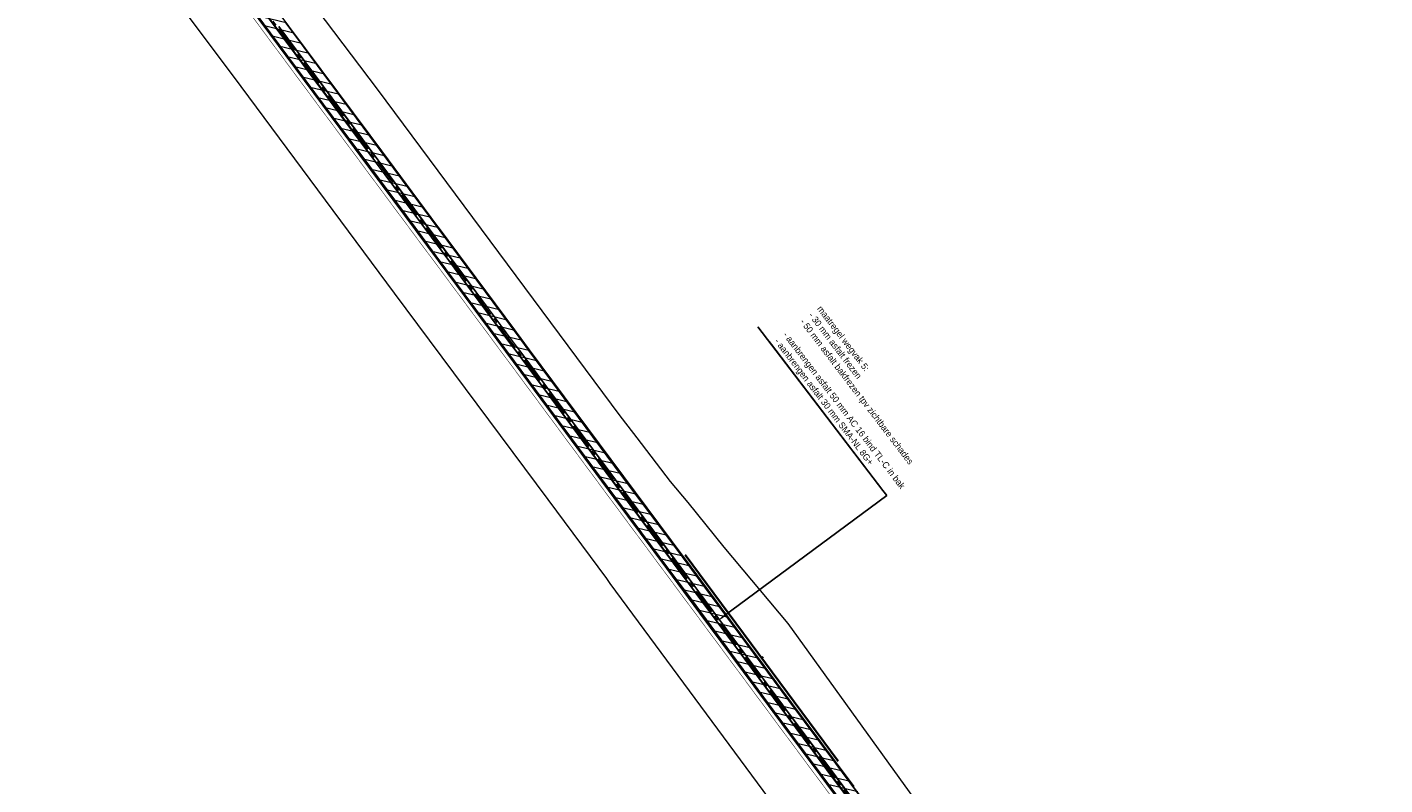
# Model space of a CAD drawing. Header units: metres. Extents: x 0 to 178216, y 0 to 407261.
# Tile 115 of 126: x 170382 to 170909, y 396233 to 396528. Entities that reach past the tile are written whole.
import ezdxf
from ezdxf import colors
from ezdxf.entities.mleader import LeaderData, LeaderLine
from ezdxf.math import Vec2, Vec3

# ---------------------------------------------------------------- set-up
doc = ezdxf.new("R2010")
doc.units = ezdxf.units.M
doc.linetypes.add('AM-AS', pattern=[16, 10, -2, 2, -2])
doc.linetypes.add('VW-3-3_STREEP', pattern=[6, 3, -3])
for name, color, linetype, lineweight in [('B-WE-VH-VERHARDING_KANTVERHARDING-G', 50, 'Continuous', 18), ('N-WE-VH-VERHARDING_ASFALT-WEGVAK_5_49.050-51.040', 7, 'Continuous', 18), ('N-WE-VH-VERHARDING_ASFALT_VOEGCONSTRUCTIE_KUNSTWERK-G', 7, 'Continuous', 35), ('N-WE-VW-MARKERING_LANGS_STREEP_33-G', 7, 'VW-3-3_STREEP', 18), ('N-WE-VW-MARKERING_LANGS_STREEP_DOORGETROKKEN_3X015-G', 7, 'Continuous', 18), ('T-WE-BV-GELEIDECONSTRUCTIE_GELEIDERAIL-G', 30, 'BV-GELEIDERAIL', 35), ('X-XX-AL-TEKENBLAD-T25', 7, 'Continuous', 25), ('X-XX-AL-WERKGRENS-G_OVERZICHTSKAART', 7, 'XX-WERKGRENS', 18)]:
    doc.layers.add(name, color=color, linetype=linetype, lineweight=lineweight)
doc.layers.add('B-WE-VW-MARKERING-G', color=253, linetype='Continuous')
doc.layers.add('N-WE-AM-AS_WEG-G', color=10, linetype='AM-AS', lineweight=18, plot=False)
doc.layers.add('X-XX-AL-HULPLIJN-G', color=210, linetype='Continuous', lineweight=18, plot=False)
doc.styles.add('Futurabook1-1000', font='LT.TTF', dxfattribs={"height": 2.5})
doc.linetypes.add('BV-GELEIDERAIL', pattern='A,10,-3,[108,NLCS.SHX,S=1,R=0,X=0,Y=0],-3', length=16)
doc.linetypes.add('XX-WERKGRENS', pattern='A,0,[137,NLCS.SHX,S=0.1,R=0,X=-1.1,Y=-1.35],-6', length=6)

msp = doc.modelspace()

# ---------------------------------------------------------------- hatches: boundary and pattern name
at = {"layer": 'N-WE-VH-VERHARDING_ASFALT-WEGVAK_5_49.050-51.040', "transparency": 33554687}
h = msp.add_hatch(dxfattribs=at)
h.set_pattern_fill('ANSI31', color=256, angle=301.3482496)
h.paths.add_polyline_path([(169657.489, 397637.7914), (169651.1163, 397632.9981), (169664.502, 397614.977), (169675.044, 397600.846), (169686.27, 397585.797), (169706.592, 397558.613), (169725.994, 397532.331), (169734.685, 397520.702), (169760.317, 397486.404), (169765.994, 397478.79), (169789.373, 397447.436), (169794.496, 397440.572), (169818.575, 397408.311), (169843.528, 397374.831), (169854.292, 397360.414), (169857.598, 397355.986), (169868.506, 397341.375), (169869.172, 397340.484), (169891.022, 397311.132), (169914.057, 397280.25), (169917.114, 397276.15), (169943.689, 397240.644), (169973.902, 397200.147), (169985.149, 397185.072), (170000.539, 397164.414), (170011.728, 397149.395), (170033.693, 397119.965), (170040.908, 397110.297), (170066.884, 397075.556), (170093.546, 397039.849), (170096.02, 397036.536), (170131.344, 396989.248), (170137.52, 396980.961), (170153.345, 396959.727), (170157.848, 396953.684), (170181.384, 396922.119), (170183.231, 396919.649), (170201.115, 396895.739), (170213.126, 396879.571), (170228.114, 396859.395), (170254.837, 396823.407), (170260.959, 396815.146), (170272.821, 396799.142), (170288.318, 396778.232), (170314.529, 396742.939), (170332.307, 396718.953), (170346.881, 396699.289), (170368.741, 396669.887), (170391.878, 396638.634), (170398.371, 396629.878), (170417.542, 396604.03), (170447.929, 396563.157), (170451.499, 396558.347), (170476.06, 396525.258), (170506.711, 396483.948), (170511.11, 396478.019), (170532.59, 396449.07), (170533.611, 396447.697), (170545.325, 396431.95), (170570.704, 396397.746), (170576.631, 396389.759), (170609.847, 396344.891), (170630.261, 396317.393), (170643.135, 396300.052), (170664.163, 396271.7), (170674.932, 396257.18), (170689.84, 396237.117), (170703.589, 396218.613), (170710.301, 396209.583), (170733.207, 396178.717), (170749.444, 396156.796), (170751.537, 396153.97), (170765.565, 396135.056), (170771.855, 396126.536), (170779.818, 396115.825), (170785.478, 396108.354), (170786.846, 396106.549), (170797.208, 396093.201), (170802.805, 396086.235), (170805.898, 396082.437), (170810.129, 396077.377), (170810.279, 396077.202), (170815.649, 396070.984), (170821.102, 396064.741), (170828.022, 396057.417), (170836.156, 396049.096), (170841.919, 396043.388), (170844.984, 396040.451), (170845.278, 396040.768), (170847.287, 396042.935), (170847.641, 396043.317), (170848.115, 396043.828), (170850.118, 396045.988), (170850.401, 396046.294), (170845.842, 396050.679), (170838.525, 396058.015), (170832.349, 396064.433), (170825.75, 396071.625), (170822.456, 396075.252), (170816.329, 396082.404), (170816.059, 396082.719), (170812.346, 396087.103), (170809.206, 396090.969), (170802.14, 396099.856), (170795.684, 396108.215), (170794.209, 396110.167), (170783.581, 396124.23), (170772.608, 396139.015), (170764.156, 396150.389), (170755.863, 396161.576), (170754.035, 396164.041), (170730.455, 396195.85), (170714.603, 396217.314), (170703.166, 396232.629), (170696.293, 396241.89), (170673.222, 396272.974), (170667.171, 396281.156), (170662.585, 396287.319), (170661.29, 396289.059), (170659.185, 396291.888), (170638.025, 396320.451), (170636.727, 396322.197), (170604.228, 396365.895), (170577.047, 396402.457), (170571.951, 396409.312), (170571.334, 396410.146), (170541.721, 396450.113), (170541.105, 396450.944), (170517.504, 396482.769), (170515.189, 396485.891), (170477.525, 396536.479), (170457.834, 396563.064), (170424.295, 396608.344), (170407.425, 396631.07), (170398.279, 396643.391), (170376.104, 396673.264), (170371.329, 396679.764), (170338.637, 396723.672), (170335.728, 396727.579), (170333.885, 396730.038), (170327.283, 396739.085), (170307.541, 396765.717), (170289.904, 396789.695), (170287.283, 396793.047), (170286.451, 396794.169), (170279.235, 396803.901), (170269.599, 396816.894), (170265.299, 396822.693), (170231.021, 396868.928), (170219.532, 396884.323), (170207.586, 396900.33), (170189.642, 396924.406), (170182.711, 396933.706), (170163.004, 396960.216), (170159.827, 396964.468), (170159.791, 396964.516), (170145.506, 396983.636), (170113.921, 397025.908), (170099.945, 397044.63), (170076.806, 397075.625), (170046.871, 397115.669), (170040.087, 397124.735), (170019.223, 397152.616), (169990.859, 397190.828), (169980.305, 397204.906), (169968.217, 397221.032), (169942.765, 397255.136), (169922.4, 397282.431), (169920.463, 397285.037), (169903.745, 397307.533), (169886.271, 397330.877), (169874.814, 397346.248), (169860.708, 397365.192), (169851.638, 397377.373), (169838.173, 397395.407), (169819.64, 397420.227), (169800.899, 397445.361), (169795.52, 397452.576), (169777.198, 397477.168), (169770.953, 397485.551), (169749.353, 397514.39), (169741.103, 397525.49), (169715.066, 397560.518), (169709.999, 397567.338), (169690.331, 397593.701), (169688.874, 397595.653), (169681.448, 397605.613), (169667.481, 397624.345)])

# ---------------------------------------------------------------- linework, layer by layer
at = {"layer": 'B-WE-VH-VERHARDING_KANTVERHARDING-G', "ltscale": 0.2, "flags": 128}
for points in [[(170451.499, 396558.347), (170476.06, 396525.258), (170506.711, 396483.948), (170511.11, 396478.019), (170532.59, 396449.07), (170533.611, 396447.697), (170545.325, 396431.95), (170570.704, 396397.746), (170576.631, 396389.759), (170609.847, 396344.891), (170630.261, 396317.393), (170643.135, 396300.052), (170664.163, 396271.7), (170674.932, 396257.18), (170689.84, 396237.117), (170703.589, 396218.613)], [(170703.166, 396232.629), (170696.293, 396241.89), (170673.222, 396272.974), (170667.171, 396281.156), (170662.585, 396287.319), (170661.29, 396289.059), (170659.185, 396291.888), (170638.025, 396320.451), (170636.727, 396322.197), (170604.228, 396365.895), (170577.047, 396402.457), (170571.951, 396409.312), (170571.334, 396410.146), (170541.721, 396450.113), (170541.105, 396450.944), (170517.504, 396482.769), (170515.189, 396485.891), (170477.525, 396536.479)]]:
    msp.add_lwpolyline(points, dxfattribs=at)
at = {"layer": 'B-WE-VW-MARKERING-G'}
msp.add_polyline3d([(170454.241, 396560.388, 15.426), (170478.684, 396527.446, 15.397), (170506.404, 396490.046, 15.426), (170513.829, 396480.038, 15.422), (170534.784, 396451.794, 15.408), (170543.065, 396440.65, 15.527), (170569.651, 396404.85, 15.512), (170573.422, 396399.765, 15.515), (170609.454, 396351.181, 15.548), (170633.035, 396319.454, 15.5), (170641.791, 396307.673, 15.482), (170674.396, 396263.687, 15.464), (170692.615, 396239.169, 15.399), (170706.39, 396220.631, 15.35)], dxfattribs=at)
at = {"layer": 'N-WE-AM-AS_WEG-G', "flags": 128}
msp.add_lwpolyline([(168939.6401, 398611.4933), (168942.6177, 398607.7856), (168951.2089, 398597.0186), (168955.6841, 398591.2424), (168964.9028, 398579.2537), (168970.3077, 398571.9727), (168970.7547, 398571.3707), (168992.5628, 398541.9649), (169013.9368, 398513.505), (169030.0687, 398491.7737), (169035.8327, 398484.01), (169055.892, 398457.308), (169070.403, 398437.9203), (169085.1678, 398417.7962), (169089.6818, 398411.4843), (169090.4557, 398410.4022), (169103.4219, 398391.6016), (169109.5286, 398382.7071), (169117.1753, 398371.3707), (169124.0606, 398360.8456), (169129.5924, 398352.0315), (169144.5444, 398327.888), (169144.9513, 398327.2314), (169153.6933, 398313.5236), (169159.8893, 398304.0666), (169167.1699, 398292.9462), (169170.3077, 398288.312), (169176.5493, 398279.18), (169183.7552, 398268.7216), (169188.7826, 398261.6618), (169194.9916, 398252.8212), (169200.5595, 398245.1012), (169203.2914, 398241.3127), (169209.3702, 398232.9977), (169220.0295, 398218.5999), (169246.4552, 398183.1745), (169260.1414, 398164.7731), (169272.2782, 398148.4544), (169302.2094, 398108.3082), (169319.8318, 398084.5646), (169327.4704, 398074.2721), (169352.6601, 398040.4665), (169379.5869, 398004.3668), (169385.0111, 397997.0945), (169409.0273, 397964.8233), (169433.1494, 397932.4481), (169439.3067, 397924.1557), (169458.0972, 397898.8504), (169483.84, 397864.3847), (169499.0392, 397843.9704), (169515.5122, 397821.8454), (169549.3371, 397776.4485), (169557.2133, 397765.8673), (169558.7803, 397763.7612), (169586.2063, 397726.9052), (169618.4872, 397683.5584), (169620.0413, 397681.4703), (169649.5942, 397641.7794), (169678.2772, 397603.2533), (169681.3013, 397599.1903), (169710.3772, 397560.1534), (169734.902, 397527.2617), (169737.9707, 397523.1541), (169762.3886, 397490.4772), (169762.7499, 397489.9928), (169788.8931, 397454.9375), (169797.7653, 397443.0152), (169815.8193, 397418.7563), (169838.414, 397388.4476), (169857.5309, 397362.8268), (169860.7929, 397358.4548), (169872.8067, 397342.3711), (169885.3057, 397325.6541), (169910.1599, 397292.3378), (169917.3362, 397282.6983), (169939.325, 397253.1616), (169965.3568, 397218.2859), (169977.1148, 397202.536), (169988.5898, 397187.165), (170014.7268, 397152.196), (170036.9519, 397122.3957), (170041.984, 397115.6477), (170071.9187, 397075.5801), (170096.7868, 397042.27), (170101.3349, 397036.1787), (170133.1201, 396993.5095), (170156.5668, 396962.0909), (170161.0949, 396956.0229), (170186.4618, 396922.049), (170192.0538, 396914.559), (170204.4603, 396897.9473), (170216.3308, 396881.9486), (170276.0118, 396801.5096), (170300.7308, 396768.1916), (170335.5197, 396721.3468), (170340.5776, 396714.5368), (170382.1518, 396658.4476), (170395.0936, 396641.0238), (170416.7896, 396611.8148), (170447.3407, 396570.6697), (170454.7108, 396560.7366), (170479.1538, 396527.7946), (170506.874, 396490.3943), (170514.2988, 396480.3866), (170535.2538, 396452.1426), (170543.5346, 396440.9989), (170570.1207, 396405.1988), (170573.8919, 396400.1135), (170609.9237, 396351.5297), (170633.5045, 396319.803), (170642.2607, 396308.0217), (170674.8658, 396264.0356), (170693.0846, 396239.5179), (170706.86, 396220.9793), (170726.6932, 396194.1531), (170742.6156, 396172.6808), (170752.6553, 396159.1872), (170761.4927, 396147.3098), (170774.4561, 396129.8216), (170789.2964, 396110.0154), (170800.3841, 396095.6888), (170810.3094, 396083.5076), (170813.4002, 396079.8815), (170816.4664, 396076.284), (170822.3228, 396069.6874), (170831.6543, 396059.4648), (170839.6595, 396051.2788), (170847.6849, 396043.3642)], dxfattribs=at)
at = {"layer": 'N-WE-VH-VERHARDING_ASFALT_VOEGCONSTRUCTIE_KUNSTWERK-G', "flags": 128}
for points in [[(170697.0024, 396242.491), (170637.499, 396322.706)], [(170667.2507, 396282.5985), (170667.8378, 396283.0409)]]:
    msp.add_lwpolyline(points, dxfattribs=at)
at = {"layer": 'N-WE-VW-MARKERING_LANGS_STREEP_33-G', "const_width": 0.15, "flags": 128}
for points in [[(168942.4275, 398613.7318), (168945.4086, 398610.0197), (168954.0193, 398599.2284), (168958.5141, 398593.4268), (168967.7552, 398581.4089), (168973.1782, 398574.1036), (168973.6249, 398573.502), (168995.4279, 398544.1031), (169016.8013, 398515.6439), (169032.9392, 398493.9046), (169038.6971, 398486.1492), (169058.7522, 398459.4527), (169073.2753, 398440.0488), (169088.063, 398419.8935), (169092.5897, 398413.5639), (169093.3813, 398412.4571), (169106.367, 398393.6282), (169112.4842, 398384.7185), (169120.1532, 398373.3489), (169127.0707, 398362.7746), (169132.6262, 398353.9229), (169147.5837, 398329.7703), (169147.9779, 398329.1342), (169156.6957, 398315.4644), (169162.8797, 398306.0258), (169170.1458, 398294.9276), (169173.2636, 398290.3229), (169179.497, 398281.2028), (169186.6833, 398270.7728), (169191.7015, 398263.726), (169197.9043, 398254.8943), (169203.459, 398247.1924), (169206.1843, 398243.4132), (169212.2499, 398235.1162), (169222.899, 398220.7323), (169249.3222, 398185.31), (169263.01, 398166.9067), (169275.1456, 398150.5895), (169305.0778, 398110.4419), (169322.7025, 398086.6953), (169330.3392, 398076.4054), (169355.5268, 398042.6026), (169382.4526, 398006.5042), (169387.8779, 397999.2304), (169411.8953, 397966.9576), (169436.0179, 397934.5817), (169442.1769, 397926.287), (169460.9644, 397900.9857), (169486.7058, 397866.5219), (169501.9067, 397846.1053), (169518.3797, 397823.9803), (169552.2038, 397778.5845), (169560.081, 397768.0019), (169561.6485, 397765.8953), (169589.0744, 397729.0395), (169621.3545, 397685.6937), (169622.9092, 397683.6047), (169652.4617, 397643.9144), (169681.1448, 397605.3883), (169684.1691, 397601.3248), (169713.2443, 397562.289), (169737.768, 397529.3986), (169740.8347, 397525.2938), (169765.2524, 397492.6171), (169765.6156, 397492.1302), (169791.76, 397457.0732), (169800.6333, 397445.1495), (169818.6872, 397420.8906), (169841.2802, 397390.5844), (169860.3962, 397364.9648), (169863.6582, 397360.5927), (169875.6709, 397344.5105), (169888.17, 397327.7933), (169913.0254, 397294.4755), (169920.2038, 397284.8332), (169942.1913, 397255.2982), (169968.2217, 397220.4243), (169979.9795, 397204.6746), (169991.4545, 397189.3036), (170017.5914, 397154.3348), (170039.8177, 397124.533), (170044.8499, 397117.7848), (170074.7826, 397077.7198), (170099.6515, 397044.4087), (170104.2007, 397038.316), (170135.9871, 396995.6451), (170159.432, 396964.229), (170163.9601, 396958.1609), (170189.3263, 396924.1879), (170194.9184, 396916.6977), (170207.3279, 396900.082), (170219.2018, 396884.0788), (170278.8829, 396803.6397), (170303.6019, 396770.3217), (170338.3898, 396723.4782), (170343.4476, 396716.6684), (170385.0228, 396660.5778), (170397.9636, 396643.1555), (170419.6595, 396613.9466), (170450.211, 396572.801), (170457.5818, 396562.8668), (170482.0248, 396529.9249), (170509.7461, 396492.5231), (170517.1699, 396482.5167), (170538.1249, 396454.2727), (170546.404, 396443.1312), (170572.9908, 396407.3302), (170576.7634, 396402.243), (170612.7941, 396353.6608), (170636.3738, 396321.9355), (170645.1314, 396310.1524), (170677.7365, 396266.1662), (170695.954, 396241.6502), (170709.7321, 396223.1081), (170729.5663, 396196.2805), (170745.4855, 396174.8126), (170755.5235, 396161.3212), (170764.3627, 396149.4413), (170777.3226, 396131.9579), (170792.1407, 396112.1814), (170803.1839, 396097.9123), (170813.0559, 396085.7965), (170816.1209, 396082.2006), (170819.1638, 396078.6304), (170824.9798, 396072.0794), (170834.2532, 396061.9204), (170842.1929, 396053.8015), (170850.1952, 396045.9096)], [(168936.8527, 398609.2548), (168939.8268, 398605.5515), (168948.3985, 398594.8088), (168952.8541, 398589.0581), (168962.0503, 398577.0985), (168967.4372, 398569.8418), (168967.8844, 398569.2395), (168989.6978, 398539.8267), (169011.0722, 398511.3661), (169027.1982, 398489.6428), (169032.9683, 398481.8709), (169053.0318, 398455.1632), (169067.5307, 398435.7918), (169082.2725, 398415.6989), (169086.774, 398409.4047), (169087.5301, 398408.3474), (169100.4768, 398389.575), (169106.5731, 398380.6958), (169114.1974, 398369.3925), (169121.0504, 398358.9167), (169126.5587, 398350.1401), (169141.505, 398326.0057), (169141.9246, 398325.3286), (169150.6909, 398311.5828), (169156.899, 398302.1074), (169164.1941, 398290.9648), (169167.3518, 398286.3012), (169173.6017, 398277.1572), (169180.827, 398266.6705), (169185.8638, 398259.5975), (169192.079, 398250.7482), (169197.6599, 398243.01), (169200.3985, 398239.2123), (169206.4906, 398230.8791), (169217.1601, 398216.4675), (169243.5881, 398181.0389), (169257.2728, 398162.6396), (169269.4108, 398146.3192), (169299.341, 398106.1744), (169316.961, 398082.434), (169324.6017, 398072.1388), (169349.7934, 398038.3305), (169376.7213, 398002.2293), (169382.1443, 397994.9586), (169406.1593, 397962.6889), (169430.2809, 397930.3145), (169436.4364, 397922.0245), (169455.2299, 397896.7151), (169480.9741, 397862.2476), (169496.1717, 397841.8354), (169512.6447, 397819.7104), (169546.4704, 397774.3125), (169554.3455, 397763.7327), (169555.9122, 397761.6271), (169583.3383, 397724.771), (169615.6199, 397681.4231), (169617.1734, 397679.3358), (169646.7268, 397639.6443), (169675.4097, 397601.1184), (169678.4334, 397597.0558), (169707.5101, 397558.0179), (169732.036, 397525.1247), (169735.1066, 397521.0145), (169759.5248, 397488.3372), (169759.8843, 397487.8553), (169786.0262, 397452.8017), (169794.8973, 397440.881), (169812.9514, 397416.6219), (169835.5478, 397386.3109), (169854.6656, 397360.6889), (169857.9275, 397356.317), (169869.9425, 397340.2317), (169882.4414, 397323.5148), (169907.2944, 397290.2001), (169914.4687, 397280.5635), (169936.4588, 397251.025), (169962.4919, 397216.1475), (169974.25, 397200.3973), (169985.725, 397185.0263), (170011.8621, 397150.0572), (170034.0862, 397120.2584), (170039.1181, 397113.5106), (170069.0547, 397073.4404), (170093.9221, 397040.1313), (170098.4692, 397034.0415), (170130.2532, 396991.3738), (170153.7017, 396959.9527), (170158.2296, 396953.8848), (170183.5972, 396919.9101), (170189.1891, 396912.4202), (170201.5926, 396895.8126), (170213.4598, 396879.8184), (170273.1407, 396799.3794), (170297.8597, 396766.0615), (170332.6495, 396719.2153), (170337.7077, 396712.4052), (170379.2808, 396656.3173), (170392.2237, 396638.8921), (170413.9197, 396609.6831), (170444.4704, 396568.5385), (170451.8398, 396558.6064), (170476.2828, 396525.6643), (170504.0019, 396488.2656), (170511.4277, 396478.2565), (170532.3827, 396450.0124), (170540.6651, 396438.8666), (170567.2505, 396403.0673), (170571.0203, 396397.9839), (170607.0533, 396349.3986), (170630.6352, 396317.6704), (170639.3901, 396305.8909), (170671.995, 396261.9051), (170690.2151, 396237.3856), (170703.9879, 396218.8506), (170723.82, 396192.0258), (170739.7457, 396170.5491), (170749.7871, 396157.0532), (170758.6226, 396145.1783), (170771.5896, 396127.6853), (170786.4522, 396107.8494), (170797.5844, 396093.4654), (170807.563, 396081.2186), (170810.6795, 396077.5624), (170813.769, 396073.9375), (170819.6658, 396067.2955), (170829.0553, 396057.0092), (170837.1262, 396048.7561), (170845.1747, 396040.8188)]]:
    msp.add_lwpolyline(points, dxfattribs=at)
at = {"layer": 'N-WE-VW-MARKERING_LANGS_STREEP_DOORGETROKKEN_3X015-G', "const_width": 0.15, "flags": 128}
for points in [[(170454.249, 396560.394), (170478.692, 396527.452), (170506.412, 396490.052), (170513.837, 396480.044), (170534.792, 396451.8), (170543.073, 396440.656), (170569.659, 396404.856), (170573.43, 396399.771), (170609.462, 396351.187), (170633.043, 396319.46), (170641.799, 396307.679), (170674.404, 396263.693), (170692.623, 396239.175), (170706.398, 396220.637)], [(170479.6156, 396528.1372), (170507.3359, 396490.7367), (170514.7606, 396480.7292), (170535.7156, 396452.4852), (170543.9961, 396441.3419), (170570.5823, 396405.5416), (170574.3537, 396400.456), (170610.3854, 396351.8725), (170633.966, 396320.146), (170642.7225, 396308.3644), (170675.3275, 396264.3783), (170693.5461, 396239.8609), (170707.3219, 396221.3217)]]:
    msp.add_lwpolyline(points, dxfattribs=at)
at = {"layer": 'T-WE-BV-GELEIDECONSTRUCTIE_GELEIDERAIL-G', "const_width": 0.2, "flags": 128}
msp.add_lwpolyline([(170391.0241, 396637.539), (170397.2686, 396629.0605), (170416.4402, 396603.2118), (170446.8276, 396562.3382), (170450.397, 396557.5291), (170474.958, 396524.44), (170505.6089, 396483.1302), (170510.0078, 396477.2013), (170531.4883, 396448.2516), (170532.5097, 396446.8781), (170544.2234, 396431.1316), (170569.6019, 396396.9282), (170575.5284, 396388.9418), (170608.7445, 396344.0737), (170629.1591, 396316.575), (170642.0331, 396299.2339), (170663.0607, 396270.8825), (170673.8297, 396256.3625), (170688.7384, 396236.2985), (170702.4874, 396217.7945), (170709.1996, 396208.7643), (170732.1049, 396177.8991), (170748.3412, 396155.9791), (170750.4341, 396153.1532), (170764.4618, 396134.2397), (170770.7523, 396125.719), (170778.7203, 396115.0012), (170784.3841, 396107.5253), (170785.7571, 396105.7137), (170796.131, 396092.3504), (170801.738, 396085.3719), (170804.8395, 396081.5635), (170809.0816, 396076.4902), (170809.2387, 396076.3069), (170814.6129, 396070.0841), (170820.086, 396063.818), (170827.0325, 396056.466), (170835.1824, 396048.1287), (170840.9613, 396042.405), (170844.0345, 396039.4601)], dxfattribs=at)
at = {"layer": 'X-XX-AL-HULPLIJN-G', "flags": 128}
for points in [[(170451.499, 396558.347), (170476.06, 396525.258), (170506.711, 396483.948), (170511.11, 396478.019), (170532.59, 396449.07), (170533.611, 396447.697), (170545.325, 396431.95), (170570.704, 396397.746), (170576.631, 396389.759), (170609.847, 396344.891), (170630.261, 396317.393), (170643.135, 396300.052), (170664.163, 396271.7), (170674.932, 396257.18), (170689.84, 396237.117), (170703.589, 396218.613)], [(170451.7795, 396558.5617), (170476.2226, 396525.6196), (170503.9416, 396488.2209), (170511.3675, 396478.2118), (170532.3225, 396449.9677), (170540.6049, 396438.8219), (170567.1903, 396403.0226), (170570.9601, 396397.9393), (170606.9931, 396349.3539), (170630.575, 396317.6256), (170639.3299, 396305.8462), (170671.9348, 396261.8604), (170690.1549, 396237.3409), (170703.9276, 396218.8059)], [(170451.9, 396558.6511), (170476.343, 396525.709), (170504.0621, 396488.3103), (170511.4879, 396478.3012), (170532.443, 396450.0571), (170540.7253, 396438.9114), (170567.3107, 396403.1121), (170571.0806, 396398.0286), (170607.1135, 396349.4433), (170630.6954, 396317.7151), (170639.4503, 396305.9356), (170672.0552, 396261.9497), (170690.2753, 396237.4304), (170704.0481, 396218.8952)], [(170454.1888, 396560.3493), (170478.6318, 396527.4073), (170506.3518, 396490.0073), (170513.7768, 396479.9993), (170534.7318, 396451.7553), (170543.0128, 396440.6112), (170569.5988, 396404.8112), (170573.3698, 396399.7263), (170609.4018, 396351.1423), (170632.9828, 396319.4152), (170641.7388, 396307.6343), (170674.3438, 396263.6483), (170692.5628, 396239.1302), (170706.3378, 396220.5923)], [(170454.3093, 396560.4386), (170478.7523, 396527.4966), (170506.4723, 396490.0966), (170513.8973, 396480.0886), (170534.8523, 396451.8446), (170543.1332, 396440.7007), (170569.7192, 396404.9007), (170573.4903, 396399.8156), (170609.5222, 396351.2317), (170633.1032, 396319.5047), (170641.8593, 396307.7237), (170674.4643, 396263.7377), (170692.6832, 396239.2197), (170706.4583, 396220.6816)], [(170703.166, 396232.629), (170696.293, 396241.89), (170673.222, 396272.974), (170667.171, 396281.156), (170662.585, 396287.319), (170661.29, 396289.059), (170659.185, 396291.888), (170638.025, 396320.451), (170636.727, 396322.197), (170604.228, 396365.895), (170577.047, 396402.457), (170571.951, 396409.312), (170571.334, 396410.146), (170541.721, 396450.113), (170541.105, 396450.944), (170517.504, 396482.769), (170515.189, 396485.891), (170477.525, 396536.479)], [(170479.5553, 396528.0925), (170507.2757, 396490.6921), (170514.7004, 396480.6845), (170535.6554, 396452.4405), (170543.9359, 396441.2971), (170570.5221, 396405.4969), (170574.2935, 396400.4113), (170610.3251, 396351.8278), (170633.9058, 396320.1012), (170642.6622, 396308.3197), (170675.2673, 396264.3336), (170693.4859, 396239.8161), (170707.2617, 396221.2771)], [(170479.6758, 396528.1819), (170507.3962, 396490.7814), (170514.8208, 396480.7739), (170535.7758, 396452.5299), (170544.0563, 396441.3866), (170570.6425, 396405.5863), (170574.414, 396400.5007), (170610.4456, 396351.9172), (170634.0262, 396320.1907), (170642.7827, 396308.4091), (170675.3877, 396264.423), (170693.6063, 396239.9056), (170707.3822, 396221.3664)], [(170481.9646, 396529.8802), (170509.6858, 396492.4784), (170517.1097, 396482.472), (170538.0647, 396454.228), (170546.3438, 396443.0865), (170572.9306, 396407.2855), (170576.7032, 396402.1983), (170612.7339, 396353.6161), (170636.3136, 396321.8908), (170645.0712, 396310.1077), (170677.6763, 396266.1215), (170695.8938, 396241.6055), (170709.6718, 396223.0635)], [(170482.085, 396529.9696), (170509.8064, 396492.5677), (170517.2302, 396482.5613), (170538.1851, 396454.3174), (170546.4642, 396443.1759), (170573.051, 396407.3749), (170576.8237, 396402.2877), (170612.8543, 396353.7055), (170636.434, 396321.9803), (170645.1916, 396310.1971), (170677.7967, 396266.2109), (170696.0142, 396241.6949), (170709.7923, 396223.1528)]]:
    msp.add_lwpolyline(points, dxfattribs=at)
at = {"layer": 'X-XX-AL-WERKGRENS-G_OVERZICHTSKAART', "flags": 128}
msp.add_lwpolyline([(170845.929, 396009.8122, 0.07947062), (171050.7626, 395911.8374), (171058.3256, 395909.7674), (171059.9671, 395909.3292), (171063.8705, 395908.2881), (171073.7389, 395905.8577), (171085.9927, 395903.1043), (171086.4738, 395902.996), (171097.3763, 395900.6243), (171105.694, 395898.8416), (171111.0764, 395897.7977), (171115.2248, 395897.0529), (171119.8206, 395896.3161), (171123.6878, 395895.7263), (171146.4165, 395892.937, 0.58287359), (171199.4764, 395889.9688), (171235.8206, 395892.3151), (171234.9708, 395907.6899), (171234.1771, 395922.0387), (171200.1801, 395921.8391, 0.54283177), (171149.0266, 395924.3523), (171119.6121, 395926.7442), (171113.0672, 395927.2917), (171108.9016, 395927.807), (171106.0271, 395928.1308), (171102.036, 395928.7281), (171096.7673, 395929.6609), (171092.6576, 395930.3879), (171091.5877, 395930.6054), (171090.2276, 395930.8813), (171083.0023, 395932.4543), (171073.6831, 395934.6839), (171067.2297, 395936.3906), (171067.0691, 395936.4332), (171063.7698, 395937.3058), (171048.6114, 395941.6689), (171038.1963, 395945.0039), (171034.1861, 395946.3925), (171022.6816, 395950.3759), (171013.3533, 395953.979), (171002.2097, 395958.5076), (170990.8037, 395963.4466), (170984.6531, 395966.2772), (170976.1237, 395970.4172), (170973.717, 395971.5851), (170965.2482, 395975.9305), (170957.9742, 395979.8401), (170947.2114, 395985.9048), (170939.7411, 395990.3345), (170930.4444, 395996.0915), (170923.0683, 396000.8133), (170913.3624, 396007.4502), (170908.309, 396011.0697), (170906.6158, 396012.2819), (170898.0888, 396018.5843), (170894.4583, 396021.4287), (170892.158, 396023.2308), (170890.3997, 396024.6279), (170878.1514, 396034.6164), (170872.945, 396039.284), (170840.419, 396068.789), (170833.851, 396078.628), (170829.366, 396085.352), (170677.528, 396296.028), (170652.697, 396325.745), (170638.68, 396343.019), (170631.904, 396351.232), (170618.831, 396368.227), (170617.575, 396369.86), (170612.246, 396376.788), (170518.063, 396503.714), (170396.748, 396664.094), (170330.558, 396760.159), (170315.279, 396783.455), (170050.7, 397140.165), (170010.574, 397197.43), (169993.26, 397221.891), (169522.664, 397864.685), (169513.728, 397876.77), (169509.283, 397882.101), (169491.948, 397902.063), (169477.803, 397919.054), (169458.434, 397943.871), (169451.393, 397953.273), (169419.215, 397996.37), (169383.417, 398044.181), (169323.53, 398124.2), (169264.616, 398203.419), (169264.021, 398204.22), (169203.831, 398284.306), (169200.514, 398290.913), (169199.099, 398298.603), (169198.703, 398306.535), (169199.821, 398311.376), (169200.969, 398316.071), (169194.649, 398323.135), (169193.786, 398324.1), (169184.841, 398335.158), (169175.656, 398345.967), (169152.933, 398374.617), (169030.943, 398532.593), (168952.9012, 398634.7167), (168913.2991, 398604.4532), (168973.2333, 398524.4257), (169032.9811, 398444.3014), (169061.3538, 398406.0826), (169075.0924, 398386.7787), (169091.8094, 398362.4109), (169105.1154, 398346.3866), (169124.0275, 398321.5986), (169138.9912, 398299.5695), (169154.0947, 398278.3406), (169176.8968, 398244.9219), (169188.3708, 398227.9875), (169209.9805, 398193.4748), (169243.6256, 398143.9539), (169276.4101, 398100.1586), (169336.0205, 398019.6908), (169395.768, 397939.7478), (169450.3658, 397866.0851), (169510.1129, 397786.1369), (169569.8394, 397705.8944), (169629.2494, 397626.1184), (169688.9121, 397545.9823), (169748.7564, 397465.8333), (169808.5666, 397385.877), (169906.0693, 397255.0618), (169927.9871, 397225.6539), (169987.8108, 397145.6437), (170047.4922, 397065.5289), (170107.0768, 396985.4828), (170166.7634, 396905.4202), (170205.5955, 396853.2685), (170265.4906, 396772.9731), (170278.2042, 396755.8209), (170337.1366, 396676.8598), (170404.9549, 396584.9606), (170464.9114, 396504.7773), (170524.4852, 396424.4565), (170584.1488, 396344.1779), (170606.937, 396313.4791), (170608.3059, 396311.6347), (170667.6985, 396231.0967), (170702.3396, 396184.2191), (170704.1604, 396181.2584), (170764.3612, 396100.3044), (170769.3025, 396093.632), (170776.3529, 396084.5501), (170780.5561, 396079.176), (170786.106, 396072.1787), (170793.6534, 396063.0899), (170802.3069, 396053.052), (170811.3855, 396043.2478), (170820.5933, 396033.8131), (170827.4801, 396027.0329), (170838.4499, 396016.5009)], format="xyb", close=True, dxfattribs=at)

# ---------------------------------------------------------------- next in the draw order: leaders
at = {"layer": 'X-XX-AL-TEKENBLAD-T25'}
ml = msp.add_multileader_mtext('Standard', dxfattribs=at)
ml.set_content('maatregel wegvak 5: \\P- 30 mm asfalt frezen \\P- 50 mm asfalt bakfrezen tpv zichtbare schades\\P\\P- aanbrengen asfalt 50 mm AC 16 bind TL-C in bak\\P- aanbrengen asfalt 30 mm SMA-NL 8G+', color=256, style='Futurabook1-1000')
ml.set_leader_properties(color=256, linetype='ByLayer', lineweight=-1)
ml.build(insert=Vec2(0, 0))
ml.multileader.update_dxf_attribs({"text_left_attachment_type": 5, "text_right_attachment_type": 5, "dogleg_length": 2.5, "arrow_head_size": 2.5})
ctx = ml.context
ctx.base_point, ctx.char_height, ctx.arrow_head_size, ctx.landing_gap_size, ctx.plane_origin, ctx.plane_x_axis, ctx.plane_y_axis = Vec3(170670.3034, 396405.4954), 2.5, 2.5, 0.9, Vec3(170664.979, 396249.6942), Vec3(0.60630722, -0.7952305), Vec3(0.7952305, 0.60630722)
ctx.left_attachment, ctx.right_attachment = 5, 5
notes = []
notes.append((ctx, [(1, (1, 1, 0), (170715.87, 396345.7303), (-0.60630722, 0.7952305), 2.5, [(0, [(170650.2052, 396297.1009)], 0, [])])]))
ctx.mtext.insert, ctx.mtext.text_direction, ctx.mtext.rotation, ctx.mtext.width, ctx.mtext.defined_height, ctx.mtext.flow_direction = Vec3(170690.635, 396419.8651), Vec3(0.60630722, -0.7952305), 5.36379765, 79.173514, 10.5578, 5
ctx.mtext.has_bg_fill, ctx.mtext.bg_color, ctx.mtext.bg_scale_factor, ctx.mtext.bg_transparency, ctx.mtext.use_window_bg_color = 1, -1027028792, 1.5, 0, 1
for ctx, leaders in notes:
    for number, flags, end, landing, length, lines in leaders:
        leader = LeaderData()
        leader.index, (leader.has_last_leader_line, leader.has_dogleg_vector, leader.attachment_direction) = number, flags
        leader.last_leader_point, leader.dogleg_vector, leader.dogleg_length = Vec3(end), Vec3(landing), length
        for number, points, colour, breaks in lines:
            line = LeaderLine()
            line.index, line.vertices, line.color, line.breaks = number, Vec3.list(points), colors.encode_raw_color(colour), breaks
            leader.lines.append(line)
        ctx.leaders.append(leader)

doc.saveas('drawing.dxf')
